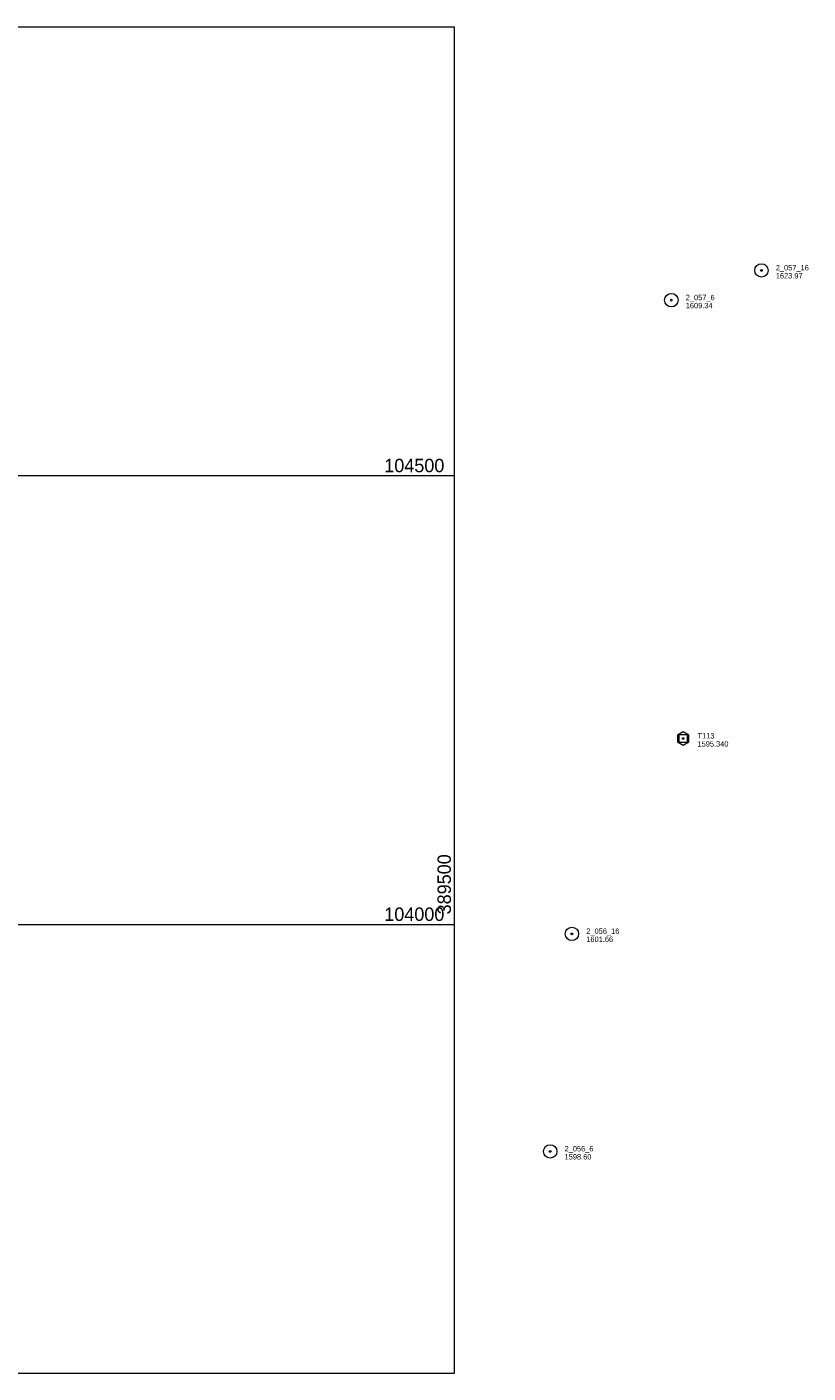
# Model space of a CAD drawing. Header units: feet. Extents: x 387811 to 389894, y 103426 to 105000.
# Tile 4 of 4: x 389023 to 389894, y 103500 to 105000. Entities that reach past the tile are written whole.
import ezdxf
from ezdxf.enums import TextEntityAlignment as Align

# ---------------------------------------------------------------- set-up
doc = ezdxf.new("R2010")
doc.units = ezdxf.units.FT
doc.header["$MEASUREMENT"] = 0
for name, color, linetype, lineweight in [('E_MAP_Control', 251, 'Continuous', 0), ('E_MAP_GridLines', 251, 'Continuous', 0), ('E_MAP_PassPoints', 40, 'Continuous', 0)]:
    doc.layers.add(name, color=color, linetype=linetype, lineweight=lineweight)
doc.styles.add('Style-IGR_FONT_0', font='IGR_FONT_0.shx')

# ---------------------------------------------------------------- blocks, each defined once
blk = doc.blocks.new('TP')
at = {"layer": 'E_MAP_Control', "color": 161, "linetype": 'Continuous', "lineweight": 0, "flags": 128}
for points in [[(-6.4, 3.8), (-6.4, -3.6), (0, -7.4), (6.4, -3.7), (6.4, 3.6), (-0.1, 7.4)], [(-4.5, -4.5), (-4.5, 4.5), (4.5, 4.5), (4.5, -4.5)]]:
    blk.add_lwpolyline(points, close=True, dxfattribs=at)
at = {"layer": 'E_MAP_Control', "color": 161, "linetype": 'Continuous', "lineweight": 0}
blk.add_circle((0, 0), 0.871, dxfattribs=at)
blk = doc.blocks.new('PP')
at = {"layer": 'E_MAP_PassPoints', "color": 40, "linetype": 'Continuous', "lineweight": 0}
for radius in [7.5, 0.96]:
    blk.add_circle((0, 0), radius, dxfattribs=at)

msp = doc.modelspace()

# ---------------------------------------------------------------- linework, layer by layer
at = {"layer": 'E_MAP_GridLines', "color": 161, "linetype": 'Continuous', "lineweight": 0}
for p, q in [((388000, 105000), (389500, 105000)), ((389500, 103500), (389500, 105000)), ((388000, 104500), (389500, 104500)), ((388000, 104000), (389500, 104000)), ((388000, 103500), (389500, 103500))]:
    msp.add_line(p, q, dxfattribs=at)

# ---------------------------------------------------------------- block references
at = {"layer": 'E_MAP_Control', "color": 161, "linetype": 'Continuous', "lineweight": 0}
msp.add_blockref('TP', (389755.1, 104207.1), dxfattribs=at)
at = {"layer": 'E_MAP_PassPoints', "color": 40, "linetype": 'Continuous', "lineweight": 0}
for p in [(389842.4, 104728.7), (389742, 104695.5), (389631.1, 103989.4), (389606.9, 103747)]:
    msp.add_blockref('PP', p, dxfattribs=at)

# ---------------------------------------------------------------- texts
at = {"layer": 'E_MAP_Control', "color": 161, "linetype": 'Continuous', "lineweight": 0, "style": 'Style-IGR_FONT_0'}
for s, p in [('T113', (389771.1, 104207.1)), ('1595.340', (389771.1, 104198.1))]:
    msp.add_text(s, height=6, dxfattribs=at).set_placement(p)
at = {"layer": 'E_MAP_GridLines', "color": 161, "linetype": 'Continuous', "lineweight": 0, "style": 'Style-IGR_FONT_0'}
for s, p in [('  104500  ', (389500, 104503.8)), ('  104000  ', (389500, 104003.8))]:
    msp.add_text(s, height=15, dxfattribs=at).set_placement(p, align=Align.RIGHT)
msp.add_text('  389500  ', height=15, rotation=90, dxfattribs=at).set_placement((389496.2, 104000))
at = {"layer": 'E_MAP_PassPoints', "color": 40, "linetype": 'Continuous', "lineweight": 0, "style": 'Style-IGR_FONT_0'}
for s, p in [('2_057_16', (389858.4, 104728.7)), ('1623.97', (389858.4, 104719.7)), ('2_057_6', (389758, 104695.5)), ('1609.34', (389758, 104686.5)), ('2_056_16', (389647.1, 103989.4)), ('1601.66', (389647.1, 103980.4)), ('2_056_6', (389622.9, 103747)), ('1598.60', (389622.9, 103738))]:
    msp.add_text(s, height=6, dxfattribs=at).set_placement(p)

doc.saveas('drawing.dxf')
